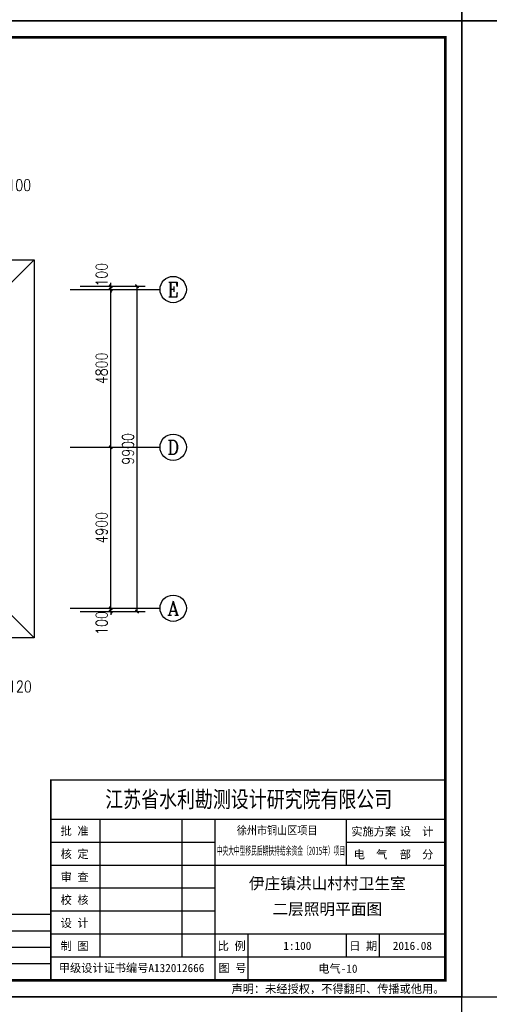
# Model space of a CAD drawing. Extents: x 41933 to 169416, y 41775 to 279375.
# Tile 19 of 39: x 112486 to 126773, y 100945 to 130914. Entities that reach past the tile are written whole.
import ezdxf
from ezdxf.enums import TextEntityAlignment as Align

# ---------------------------------------------------------------- set-up
doc = ezdxf.new("R2010")
doc.units = 0
doc.header["$LTSCALE"] = 1000
doc.header["$MEASUREMENT"] = 0
for name, color, linetype in [('AXIS', 3, 'Continuous'), ('AXIS_TEXT', 7, 'Continuous'), ('图框', 4, 'Continuous')]:
    doc.layers.add(name, color=color, linetype=linetype)
doc.styles.add('_TCH_AXIS', font='COMPLEX', dxfattribs={"bigfont": 'GBCBIG'})
doc.styles.add('COMPLEX', font='COMPLEX')
doc.styles.add('DIM_FONT', font='simplex.shx', dxfattribs={"width": 0.8})
doc.styles.add('ST', font='SimSun.ttf', dxfattribs={"height": 7})
doc.dimstyles.new('_TCH_ARCH&&100', dxfattribs={"dimtxt": 350, "dimasz": 100, "dimexe": 250, "dimexo": 300, "dimgap": 100, "dimtad": 1, "dimdec": 0, "dimzin": 0, "dimdsep": 46, "dimtxsty": 'DIM_FONT', "dimblk": 'ARCHTICK', "dimcen": 0.09, "dimclrt": 7, "dimazin": 2, "dimtfac": 1, "dimtdec": 0, "dimtix": 1, "dimtmove": 2, "dimatfit": 3, "dimfxl": 0, "dimtolj": 1, "dimtzin": 0, "dimarcsym": 0})

# ---------------------------------------------------------------- blocks, each defined once
blk = doc.blocks.new('_ArchTick')
at = {"color": 0, "linetype": 'ByBlock', "const_width": 0.4}
blk.add_lwpolyline([(-0.5, -0.5), (0.5, 0.5)], dxfattribs=at)
blk = doc.blocks.new('*D2213')
at = {"layer": 'AXIS', "color": 0, "lineweight": -2, "transparency": 16777216}
for p, q in [((114324, 113001), (115506, 113001)), ((115256, 113001), (115256, 113101)), ((115256, 112901), (115256, 113001)), ((114324, 112901), (115506, 112901)), ((115256, 112901), (115256, 112801))]:
    blk.add_line(p, q, dxfattribs=at)
at = {"layer": 'Defpoints', "color": 0, "transparency": 16777216}
for p in [(114024, 113001), (115256, 113001), (114024, 112901)]:
    blk.add_point(p, dxfattribs=at)
at = {"layer": 'AXIS', "color": 0, "lineweight": -2, "transparency": 16777216, "xscale": 100, "yscale": 100, "zscale": 100}
for p, rotation in [((115256, 113001), 270), ((115256, 112901), 90)]:
    blk.add_blockref('_ArchTick', p, dxfattribs=dict(at, rotation=rotation))
at = {"layer": 'AXIS', "color": 7, "transparency": 16777216, "insert": (114981, 112551), "char_height": 350, "attachment_point": 5, "rotation": 90, "style": 'DIM_FONT'}
blk.add_mtext('\\A1;100', dxfattribs=at)
blk = doc.blocks.new('*D2214')
at = {"layer": 'AXIS', "color": 0, "lineweight": -2, "transparency": 16777216}
for p, q in [((114324, 117901), (115506, 117901)), ((115256, 113001), (115256, 117901)), ((114324, 113001), (115506, 113001))]:
    blk.add_line(p, q, dxfattribs=at)
at = {"layer": 'Defpoints', "color": 0, "transparency": 16777216}
for p in [(114024, 117901), (115256, 117901), (114024, 113001)]:
    blk.add_point(p, dxfattribs=at)
at = {"layer": 'AXIS', "color": 0, "lineweight": -2, "transparency": 16777216, "xscale": 100, "yscale": 100, "zscale": 100}
for p, rotation in [((115256, 117901), 90), ((115256, 113001), 270)]:
    blk.add_blockref('_ArchTick', p, dxfattribs=dict(at, rotation=rotation))
at = {"layer": 'AXIS', "color": 7, "transparency": 16777216, "insert": (114981, 115451), "char_height": 350, "attachment_point": 5, "rotation": 90, "style": 'DIM_FONT'}
blk.add_mtext('\\A1;4900', dxfattribs=at)
blk = doc.blocks.new('*D2215')
at = {"layer": 'AXIS', "color": 0, "lineweight": -2, "transparency": 16777216}
for p, q in [((114324, 122701), (115506, 122701)), ((115256, 117901), (115256, 122701)), ((114324, 117901), (115506, 117901))]:
    blk.add_line(p, q, dxfattribs=at)
at = {"layer": 'Defpoints', "color": 0, "transparency": 16777216}
for p in [(114024, 122701), (115256, 122701), (114024, 117901)]:
    blk.add_point(p, dxfattribs=at)
at = {"layer": 'AXIS', "color": 0, "lineweight": -2, "transparency": 16777216, "xscale": 100, "yscale": 100, "zscale": 100}
for p, rotation in [((115256, 122701), 90), ((115256, 117901), 270)]:
    blk.add_blockref('_ArchTick', p, dxfattribs=dict(at, rotation=rotation))
at = {"layer": 'AXIS', "color": 7, "transparency": 16777216, "insert": (114981, 120301), "char_height": 350, "attachment_point": 5, "rotation": 90, "style": 'DIM_FONT'}
blk.add_mtext('\\A1;4800', dxfattribs=at)
blk = doc.blocks.new('*D2216')
at = {"layer": 'AXIS', "color": 0, "lineweight": -2, "transparency": 16777216}
for p, q in [((115256, 122801), (115256, 122901)), ((114324, 122801), (115506, 122801)), ((114324, 122701), (115506, 122701)), ((115256, 122701), (115256, 122801)), ((115256, 122701), (115256, 122601))]:
    blk.add_line(p, q, dxfattribs=at)
at = {"layer": 'Defpoints', "color": 0, "transparency": 16777216}
for p in [(114024, 122801), (114024, 122701), (115256, 122801)]:
    blk.add_point(p, dxfattribs=at)
at = {"layer": 'AXIS', "color": 0, "lineweight": -2, "transparency": 16777216, "xscale": 100, "yscale": 100, "zscale": 100}
for p, rotation in [((115256, 122801), 270), ((115256, 122701), 90)]:
    blk.add_blockref('_ArchTick', p, dxfattribs=dict(at, rotation=rotation))
at = {"layer": 'AXIS', "color": 7, "transparency": 16777216, "insert": (114981, 123151), "char_height": 350, "attachment_point": 5, "rotation": 90, "style": 'DIM_FONT'}
blk.add_mtext('\\A1;100', dxfattribs=at)
blk = doc.blocks.new('*D2217')
at = {"layer": 'AXIS', "color": 0, "lineweight": -2, "transparency": 16777216}
for p, q in [((114324, 122801), (116306, 122801)), ((116056, 112901), (116056, 122801)), ((114324, 112901), (116306, 112901))]:
    blk.add_line(p, q, dxfattribs=at)
at = {"layer": 'Defpoints', "color": 0, "transparency": 16777216}
for p in [(114024, 122801), (116056, 122801), (114024, 112901)]:
    blk.add_point(p, dxfattribs=at)
at = {"layer": 'AXIS', "color": 0, "lineweight": -2, "transparency": 16777216, "xscale": 100, "yscale": 100, "zscale": 100}
for p, rotation in [((116056, 122801), 90), ((116056, 112901), 270)]:
    blk.add_blockref('_ArchTick', p, dxfattribs=dict(at, rotation=rotation))
at = {"layer": 'AXIS', "color": 7, "transparency": 16777216, "insert": (115781, 117851), "char_height": 350, "attachment_point": 5, "rotation": 90, "style": 'DIM_FONT'}
blk.add_mtext('\\A1;9900', dxfattribs=at)
blk = doc.blocks.new('*D2223')
at = {"layer": 'AXIS', "color": 0, "lineweight": -2, "transparency": 16777216}
for p, q in [((112024, 125602), (111924, 125602)), ((112024, 124470), (112024, 125852)), ((112024, 125602), (112124, 125602)), ((112124, 124470), (112124, 125852)), ((112124, 125602), (112224, 125602))]:
    blk.add_line(p, q, dxfattribs=at)
at = {"layer": 'Defpoints', "color": 0, "transparency": 16777216}
for p in [(112124, 125602), (112024, 124170), (112124, 124170)]:
    blk.add_point(p, dxfattribs=at)
at = {"layer": 'AXIS', "color": 0, "lineweight": -2, "transparency": 16777216, "xscale": 100, "yscale": 100, "zscale": 100}
blk.add_blockref('_ArchTick', (112024, 125602), dxfattribs=at)
at = {"layer": 'AXIS', "color": 0, "lineweight": -2, "transparency": 16777216, "xscale": 100, "yscale": 100, "zscale": 100, "rotation": 180}
blk.add_blockref('_ArchTick', (112124, 125602), dxfattribs=at)
at = {"layer": 'AXIS', "color": 7, "transparency": 16777216, "insert": (112474, 125877), "char_height": 350, "attachment_point": 5, "style": 'DIM_FONT'}
blk.add_mtext('\\A1;100', dxfattribs=at)
blk = doc.blocks.new('*D2230')
at = {"layer": 'AXIS', "color": 0, "lineweight": -2, "transparency": 16777216}
for p, q in [((112024, 110906), (112024, 110092)), ((112144, 110906), (112144, 110092)), ((112024, 110342), (111924, 110342)), ((112024, 110342), (112144, 110342)), ((112144, 110342), (112244, 110342))]:
    blk.add_line(p, q, dxfattribs=at)
at = {"layer": 'Defpoints', "color": 0, "transparency": 16777216}
for p in [(112024, 111206), (112144, 111206), (112144, 110342)]:
    blk.add_point(p, dxfattribs=at)
at = {"layer": 'AXIS', "color": 0, "lineweight": -2, "transparency": 16777216, "xscale": 100, "yscale": 100, "zscale": 100}
blk.add_blockref('_ArchTick', (112024, 110342), dxfattribs=at)
at = {"layer": 'AXIS', "color": 0, "lineweight": -2, "transparency": 16777216, "xscale": 100, "yscale": 100, "zscale": 100, "rotation": 180}
blk.add_blockref('_ArchTick', (112144, 110342), dxfattribs=at)
at = {"layer": 'AXIS', "color": 7, "transparency": 16777216, "insert": (112494, 110617), "char_height": 350, "attachment_point": 5, "style": 'DIM_FONT'}
blk.add_mtext('\\A1;120', dxfattribs=at)
blk = doc.blocks.new('_AXISO')
blk.add_circle((0, 0), 0.5)
at = {"layer": 'AXIS_TEXT', "style": 'COMPLEX', "width": 1.041667}
blk.add_attdef('A', text='', height=0.56, dxfattribs=at).set_placement((-0.25, -0.28), (0.25, -0.28), align=Align.FIT)

msp = doc.modelspace()

# ---------------------------------------------------------------- linework, layer by layer
for p, q in [((112123.8, 122801), (112923.8, 123601)), ((112923.8, 112101), (112123.8, 112901))]:
    msp.add_line(p, q)
msp.add_lwpolyline([(93623.8, 121497), (93623.8, 123601), (112923.8, 123601), (112923.8, 112101), (93623.8, 112101), (93623.8, 121497)])
at = {"layer": 'AXIS'}
for p, q in [((114023.8, 122701), (116756.3, 122701)), ((114023.8, 117901), (116756.3, 117901)), ((114023.8, 113001), (116756.3, 113001))]:
    msp.add_line(p, q, dxfattribs=at)
at = {"layer": '图框'}
for p, q in [((125433, 106575), (113433, 106575)), ((114933, 102375), (114933, 106575)), ((117433, 102375), (117433, 106575)), ((118433, 101675), (118433, 106575)), ((122433, 105175), (122433, 106575)), ((118433, 105875), (113433, 105875)), ((125433, 105875), (122433, 105875)), ((125433, 105175), (113433, 105175)), ((118433, 104475), (113433, 104475)), ((118433, 103775), (113433, 103775)), ((113433, 103675), (105933, 103675)), ((113433, 103175), (105933, 103175)), ((125433, 103075), (113433, 103075)), ((119433, 101675), (119433, 103075)), ((122433, 102375), (122433, 103075)), ((122433, 102375), (122433, 103075)), ((123433, 102375), (123433, 103075)), ((113433, 102675), (105933, 102675)), ((125433, 102375), (113433, 102375)), ((113433, 102175), (105933, 102175))]:
    msp.add_line(p, q, dxfattribs=at)
at = {"layer": '图框', "color": 4}
for points in [[(125933, 160575), (83933, 160575), (83933, 130875), (125933, 130875)], [(167933, 160575), (125933, 160575), (125933, 130875), (167933, 130875)], [(125933, 130875), (83933, 130875), (83933, 101175), (125933, 101175)], [(167933, 130875), (125933, 130875), (125933, 101175), (167933, 101175)], [(125933, 101175), (83933, 101175), (83933, 71475), (125933, 71475)]]:
    msp.add_lwpolyline(points, close=True, dxfattribs=at)
at = {"layer": '图框', "color": 4, "const_width": 80}
msp.add_lwpolyline([(86433, 101675), (125433, 101675), (125433, 130375), (86433, 130375)], close=True, dxfattribs=at)
at = {"layer": '图框', "const_width": 45}
msp.add_lwpolyline([(113433, 101675), (113433, 107775), (125433, 107775)], dxfattribs=at)

# ---------------------------------------------------------------- block references
at = {"layer": 'AXIS'}
ref = msp.add_blockref('_AXISO', (117156.3, 122701), dxfattribs=dict(at, xscale=800, yscale=800, zscale=800))
ref.add_attrib('A', 'E', dxfattribs={"layer": 'AXIS_TEXT', "height": 445.4, "style": '_TCH_AXIS'}).set_placement((116986.6, 122478.3), (117326, 122478.3), align=Align.FIT)
ref = msp.add_blockref('_AXISO', (117156.3, 117901), dxfattribs=dict(at, xscale=800, yscale=800, zscale=800))
ref.add_attrib('A', 'D', dxfattribs={"layer": 'AXIS_TEXT', "height": 435.3, "style": '_TCH_AXIS'}).set_placement((116980.1, 117683.4), (117332.5, 117683.4), align=Align.FIT)
ref = msp.add_blockref('_AXISO', (117156.3, 113001), dxfattribs=dict(at, xscale=800, yscale=800, zscale=800))
ref.add_attrib('A', 'A', dxfattribs={"layer": 'AXIS_TEXT', "height": 425.2, "style": '_TCH_AXIS'}).set_placement((116974.1, 112788.4), (117338.5, 112788.4), align=Align.FIT)

# ---------------------------------------------------------------- texts
at = {"layer": '图框', "style": 'ST', "width": 0.8}
msp.add_text('江苏省水利勘测设计研究院有限公司', height=500, dxfattribs=at).set_placement((115089.1, 106937.6))
at = {"layer": '图框', "style": 'ST'}
for s, width, p in [('徐州市铜山区项目 ', 0.9, (120395, 106114.2)), ('中央大中型移民后期扶持结余资金（2015年）项目', 0.5, (120433.2, 105495.1))]:
    msp.add_text(s, height=250, dxfattribs=dict(at, width=width)).set_placement(p, align=Align.CENTER)
for s, p in [('批 准', (113731.2, 106095)), ('实施方案', (122574.7, 106080.4)), ('设  计', (124049.2, 106080.4)), ('核 定', (113731.2, 105395)), ('电  气', (122649.2, 105380.4)), ('部  分', (124049.2, 105380.4)), ('审 查', (113731.2, 104695)), ('校 核', (113731.2, 103995)), ('设 计', (113731.2, 103295)), ('制 图', (113731.2, 102595)), ('比 例', (118511.1, 102595)), ('日 期', (122511.1, 102595)), ('甲级设计证书编号A132012666', (113675.2, 101925.4)), ('图 号', (118533, 101925.4)), ('声明：未经授权，不得翻印、传播或他用。', (118930, 101289.7))]:
    msp.add_text(s, height=250, dxfattribs=at).set_placement(p)
for s, height, p in [('伊庄镇洪山村村卫生室', 350, (121843.5, 104622.8)), ('二层照明平面图', 350, (121843.5, 103844.5)), ('1:100', 250, (120933.2, 102725)), ('2016.08', 250, (124433, 102725)), ('电气-10', 250, (122166.3, 102029.4))]:
    msp.add_text(s, height=height, dxfattribs=at).set_placement(p, align=Align.MIDDLE_CENTER)

# ---------------------------------------------------------------- dimensions: what is measured, and where the dimension line sits
at = {"layer": 'AXIS'}
for base, p1, p2, angle, picture, middle in [((112123.8, 125602.3), (112023.8, 124170.4), (112123.8, 124170.4), 0, '*D2223', (112473.8, 125877.3)), ((115256.3, 122801), (114023.8, 122701), (114023.8, 122801), 90, '*D2216', (114981.3, 123151)), ((115256.3, 113001), (114023.8, 112901), (114023.8, 113001), 90, '*D2213', (114981.3, 112551)), ((112143.8, 110341.8), (112023.8, 111206.1), (112143.8, 111206.1), 0, '*D2230', (112493.8, 110616.8))]:
    dim = msp.add_linear_dim(base=base, p1=p1, p2=p2, angle=angle, dimstyle='_TCH_ARCH&&100', dxfattribs=at)
    dim.commit()
    dim.dimension.update_dxf_attribs({"geometry": picture, "text_midpoint": middle, "dimtype": 129})
for p1, p2, distance, picture, middle in [((114023.8, 112901), (114023.8, 122801), -2032.5, '*D2217', (115781.3, 117851)), ((114023.8, 117901), (114023.8, 122701), -1232.5, '*D2215', (114981.3, 120301)), ((114023.8, 113001), (114023.8, 117901), -1232.5, '*D2214', (114981.3, 115451))]:
    dim = msp.add_aligned_dim(p1=p1, p2=p2, distance=distance, dimstyle='_TCH_ARCH&&100', dxfattribs=at)
    dim.commit()
    dim.dimension.update_dxf_attribs({"geometry": picture, "text_midpoint": middle})

doc.saveas('drawing.dxf')
